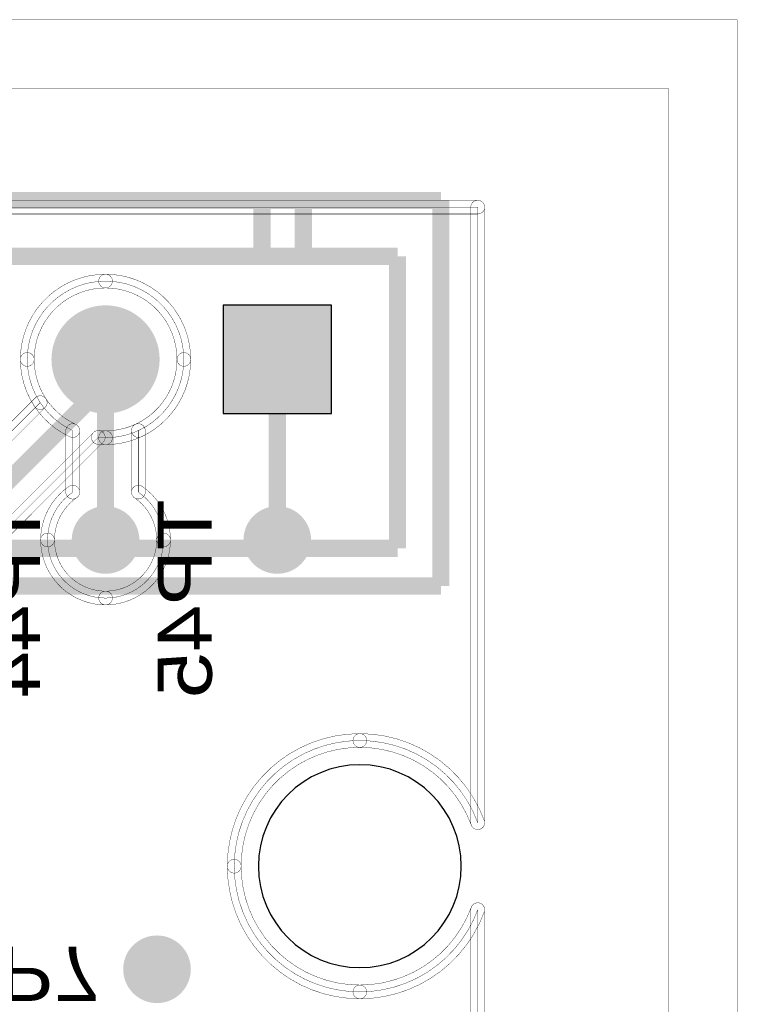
# Model space of a CAD drawing. Header units: millimetres. Extents: x -3.6 to 69.4, y -2.3 to 32.5.
# Tile 13 of 13: x 58 to 68.6, y 18 to 32.5. Entities that reach past the tile are written whole.
import ezdxf
from ezdxf.enums import TextEntityAlignment as Align

# ---------------------------------------------------------------- set-up
doc = ezdxf.new("R2010")
doc.units = ezdxf.units.MM
for name, color, linetype, true_color in [('Bottom Layer', 7, 'Continuous', 0x0000ff), ('Bottom Silkscreen Layer', 7, 'Continuous', 0x66cc33), ('Hole Layer', 7, 'Continuous', 0x222222), ('Top Layer', 7, 'Continuous', 0xff0000), ('Top Silkscreen Layer', 7, 'Continuous', 0xffcc00)]:
    doc.layers.add(name, color=color, linetype=linetype, true_color=true_color)
doc.styles.get("Standard").update_dxf_attribs({"font": 'arial.ttf'})

msp = doc.modelspace()

# ---------------------------------------------------------------- hatches: boundary and pattern name
at = {"layer": 'Bottom Layer'}
for points in [[(58.439, 27.492, 1), (60.039, 27.492, 1)], [(62.579, 26.692), (62.579, 28.292), (60.979, 28.292), (60.979, 26.692)], [(58.739, 24.823, 1), (59.739, 24.823, 1)], [(61.279, 24.823, 1), (62.279, 24.823, 1)], [(59.5, 18.476, 1), (60.5, 18.476, 1)]]:
    msp.add_hatch(color=256, dxfattribs=at).paths.add_polyline_path(points)
at = {"layer": 'Hole Layer'}
for points in [[(58.739, 27.492, 1), (59.739, 27.492, 1)], [(61.279, 27.492, 1), (62.279, 27.492, 1)]]:
    msp.add_hatch(color=256, dxfattribs=at).paths.add_polyline_path(points)
at = {"layer": 'Top Layer'}
for points in [[(58.439, 27.492, 1), (60.039, 27.492, 1)], [(62.579, 26.692), (62.579, 28.292), (60.979, 28.292), (60.979, 26.692)]]:
    msp.add_hatch(color=256, dxfattribs=at).paths.add_polyline_path(points)

# ---------------------------------------------------------------- linework, layer by layer
at = {"layer": 'Bottom Layer', "const_width": 0.00508}
msp.add_lwpolyline([(-2.032, 31.496), (-2.032, -1.27), (67.564, -1.27), (67.564, 31.496)], close=True, dxfattribs=at)
for points in [[(0.257, 29.642, -1), (0.257, 29.845), (64.744, 29.845, -1), (64.744, 29.642)], [(64.642, 29.744, -1), (64.845, 29.744), (64.845, 20.643, -1), (64.642, 20.643)], [(64.744, 9.357), (64.744, 0.257), (0.257, 0.257), (0.257, 9.357, 0.314172), (2, 8.142, 0.414214), (3.858, 10, 0.414214), (2, 11.858, 0.314172), (0.257, 10.643), (0.257, 19.357, 0.314172), (2, 18.142, 0.414214), (3.858, 20, 0.414214), (2, 21.858, 0.314172), (0.257, 20.643), (0.257, 29.744), (64.744, 29.744), (64.744, 20.643, 0.314172), (63, 21.858, 0.414214), (61.142, 20, 0.414214), (63, 18.142, 0.314172), (64.744, 19.357), (64.744, 10.643, 0.314172), (63, 11.858, 0.414214), (61.142, 10, 0.414214), (63, 8.142, 0.314172)], [(57.979, 27.492, -0.414214), (59.239, 28.752, -1), (59.239, 28.549, 0.414214), (58.183, 27.492, -1)], [(59.239, 28.752, -0.414214), (60.499, 27.492, -1), (60.296, 27.492, 0.414214), (59.239, 28.549, -1)], [(59.239, 23.964, 0.414214), (60.097, 24.823, 0.247355), (59.724, 25.53), (59.724, 26.44, 0.292586), (60.397, 27.492, 0.414214), (59.239, 28.65, 0.414214), (58.081, 27.492, 0.292586), (58.754, 26.44), (58.754, 25.53, 0.247355), (58.381, 24.823, 0.414214)], [(58.712, 26.348, -0.292586), (57.979, 27.492, -1), (58.183, 27.492, 0.292586), (58.797, 26.533, -1)], [(60.499, 27.492, -0.292586), (59.767, 26.348, -1), (59.682, 26.533, 0.292586), (60.296, 27.492, -1)], [(58.652, 26.44, -1), (58.856, 26.44), (58.856, 25.53, -1), (58.652, 25.53)], [(59.826, 25.53, -1), (59.623, 25.53), (59.623, 26.44, -1), (59.826, 26.44)], [(58.279, 24.823, -0.247355), (58.697, 25.614, -1), (58.812, 25.447, 0.247355), (58.483, 24.823, -1)], [(59.782, 25.614, -0.247355), (60.199, 24.823, -1), (59.996, 24.823, 0.247355), (59.667, 25.447, -1)], [(59.239, 23.863, -0.414214), (58.279, 24.823, -1), (58.483, 24.823, 0.414214), (59.239, 24.066, -1)], [(60.199, 24.823, -0.414214), (59.239, 23.863, -1), (59.239, 24.066, 0.414214), (59.996, 24.823, -1)], [(61.04, 20, -0.414214), (63, 21.96, -1), (63, 21.757, 0.414214), (61.244, 20, -1)], [(63, 21.96, -0.314172), (64.839, 20.678, -1), (64.648, 20.608, 0.314172), (63, 21.757, -1)], [(63, 18.04, -0.414214), (61.04, 20, -1), (61.244, 20, 0.414214), (63, 18.243, -1)], [(64.839, 19.322, -0.314172), (63, 18.04, -1), (63, 18.243, 0.314172), (64.648, 19.393, -1)], [(64.642, 19.357, -1), (64.845, 19.357), (64.845, 10.643, -1), (64.642, 10.643)]]:
    msp.add_lwpolyline(points, format="xyb", close=True, dxfattribs=at)
at = {"layer": 'Bottom Layer'}
msp.add_lwpolyline([(62.579, 26.692), (62.579, 28.292), (60.979, 28.292), (60.979, 26.692)], close=True, dxfattribs=at)
at = {"layer": 'Bottom Layer', "const_width": 0.254}
for points in [[(59.239, 27.492), (59.239, 24.823)], [(61.779, 27.492), (61.779, 24.823)]]:
    msp.add_lwpolyline(points, dxfattribs=at)
at = {"layer": 'Hole Layer'}
msp.add_lwpolyline([(61.5, 20, 1), (64.5, 20), (64.5, 20, 1), (61.5, 20)], format="xyb", dxfattribs=at)
at = {"layer": 'Top Layer', "const_width": 0.00508}
msp.add_lwpolyline([(-3.556, 32.512), (-3.556, -2.286), (68.58, -2.286), (68.58, 32.512)], close=True, dxfattribs=at)
for points in [[(0.257, 29.642, -1), (0.257, 29.845), (64.744, 29.845, -1), (64.744, 29.642)], [(64.642, 29.744, -1), (64.845, 29.744), (64.845, 20.643, -1), (64.642, 20.643)], [(57.979, 27.492, -0.414214), (59.239, 28.752, -1), (59.239, 28.549, 0.414214), (58.183, 27.492, -1)], [(59.239, 28.752, -0.414214), (60.499, 27.492, -1), (60.296, 27.492, 0.414214), (59.239, 28.549, -1)], [(58.189, 26.797, -0.147168), (57.979, 27.492, -1), (58.183, 27.492, 0.147168), (58.358, 26.909, -1)], [(60.499, 27.492, -0.414214), (59.239, 26.232, -1), (59.239, 26.436, 0.414214), (60.296, 27.492, -1)], [(56.107, 24.543, -1), (55.964, 24.687), (58.201, 26.925, -1), (58.345, 26.781)], [(56.651, 23.715, -1), (56.508, 23.859), (59.06, 26.411, -1), (59.203, 26.267)], [(59.239, 26.232, -0.023309), (59.122, 26.238, -1), (59.141, 26.44, 0.023309), (59.239, 26.436, -1)], [(61.04, 20, -0.414214), (63, 21.96, -1), (63, 21.757, 0.414214), (61.244, 20, -1)], [(63, 21.96, -0.314172), (64.839, 20.678, -1), (64.648, 20.608, 0.314172), (63, 21.757, -1)], [(63, 18.04, -0.414214), (61.04, 20, -1), (61.244, 20, 0.414214), (63, 18.243, -1)], [(64.839, 19.322, -0.314172), (63, 18.04, -1), (63, 18.243, 0.314172), (64.648, 19.393, -1)], [(64.642, 19.357, -1), (64.845, 19.357), (64.845, 10.643, -1), (64.642, 10.643)]]:
    msp.add_lwpolyline(points, format="xyb", close=True, dxfattribs=at)
for points in [[(0.257, 29.744), (64.744, 29.744), (64.744, 20.643, 0.314172), (63, 21.858, 0.414214), (61.142, 20, 0.414214), (63, 18.142, 0.314172), (64.744, 19.357), (64.744, 10.643, 0.314172), (63, 11.858, 0.414214), (61.142, 10, 0.414214), (63, 8.142, 0.314172), (64.744, 9.357), (64.744, 0.257), (0.257, 0.257)], [(56.579, 23.787), (59.131, 26.339, 0.023309), (59.239, 26.334, 0.414214), (60.397, 27.492, 0.414214), (59.239, 28.65, 0.414214), (58.081, 27.492, 0.147168), (58.273, 26.853), (56.035, 24.615)]]:
    msp.add_lwpolyline(points, format="xyb", dxfattribs=at)
at = {"layer": 'Top Layer'}
msp.add_lwpolyline([(62.579, 26.692), (62.579, 28.292), (60.979, 28.292), (60.979, 26.692)], close=True, dxfattribs=at)
at = {"layer": 'Top Layer', "const_width": 0.254}
for points in [[(59.182, 27.435), (59.239, 27.492)], [(59.182, 27.076), (59.182, 27.435)], [(56.236, 24.13), (59.182, 27.076)]]:
    msp.add_lwpolyline(points, dxfattribs=at)
at = {"layer": 'Top Silkscreen Layer', "const_width": 0.254}
for points in [[(39.199, 29.842), (64.199, 29.842)], [(39.199, 29.842), (64.199, 29.842)], [(61.554, 29.016), (61.554, 29.842)], [(61.554, 29.016), (61.554, 29.842)], [(62.164, 29.016), (62.164, 29.842)], [(62.164, 29.016), (62.164, 29.842)], [(64.199, 29.842), (64.199, 24.142)], [(64.199, 29.842), (64.199, 24.142)], [(63.557, 29.016), (39.935, 29.016)], [(63.557, 29.016), (39.935, 29.016)], [(63.557, 24.698), (63.557, 29.016)], [(63.557, 24.698), (63.557, 29.016)], [(39.935, 24.698), (63.557, 24.698)], [(39.935, 24.698), (63.557, 24.698)], [(64.199, 24.142), (39.199, 24.142)], [(64.199, 24.142), (39.199, 24.142)]]:
    msp.add_lwpolyline(points, dxfattribs=at)

# ---------------------------------------------------------------- texts
at = {"layer": 'Bottom Silkscreen Layer', "text_generation_flag": 2, "width": 1.1}
for s, rotation, p in [('TP44', 90, (58.511, 25.424)), ('TP45', 90, (61.051, 25.424)), ('TP7', 180, (56.902, 19.048))]:
    msp.add_text(s, height=0.8001, rotation=rotation, dxfattribs=at).set_placement(p, align=Align.BOTTOM_LEFT)

doc.saveas('drawing.dxf')
